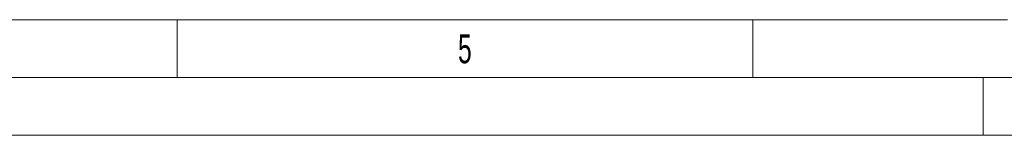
# Model space of a CAD drawing. Header units: millimetres. Extents: x 0 to 2100, y 0 to 1485.
# Tile 2 of 43: x 732 to 1159, y 0 to 50. Entities that reach past the tile are written whole.
import ezdxf

# ---------------------------------------------------------------- set-up
doc = ezdxf.new("R2010")
doc.units = ezdxf.units.MM
doc.header["$LTSCALE"] = 5
doc.styles.add('SLDTEXTSTYLE1', font='TXT', dxfattribs={"width": 0.638186})

msp = doc.modelspace()

# ---------------------------------------------------------------- linework, layer by layer
at = {"color": 7, "linetype": 'Continuous', "lineweight": 18}
for p, q in [((50, 50), (1160.6, 50)), ((800, 50), (800, 25)), ((1050, 50), (1050, 25)), ((25, 25), (2075, 25)), ((1150, 0), (1150, 25)), ((0, 0), (2100, 0))]:
    msp.add_line(p, q, dxfattribs=at)

# ---------------------------------------------------------------- texts
at = {"color": 7, "linetype": 'Continuous', "lineweight": 0, "insert": (924.91, 43.674), "char_height": 12.5, "attachment_point": 2, "style": 'SLDTEXTSTYLE1'}
msp.add_mtext('5', dxfattribs=at)

doc.saveas('drawing.dxf')
